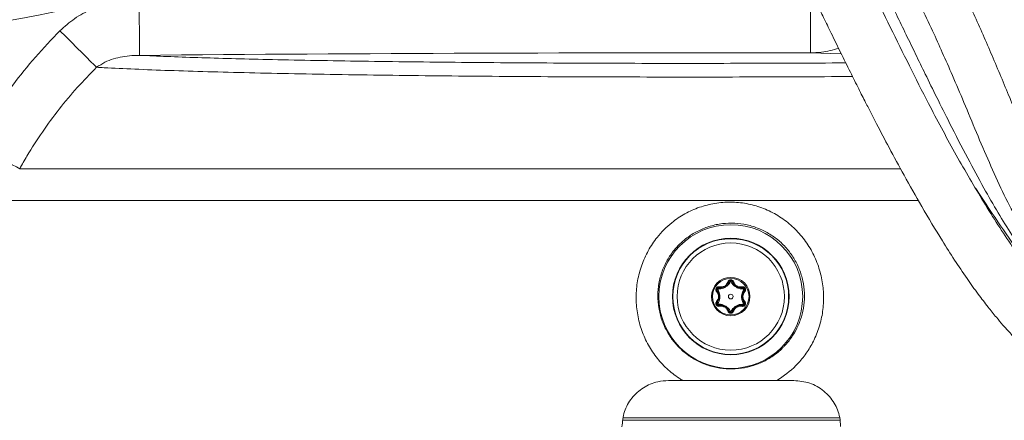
# Model space of a CAD drawing. Header units: millimetres. Extents: x 0 to 8410, y 0 to 5940.
# Tile 66 of 179: x 3609 to 3820, y 2916 to 3002. Entities that reach past the tile are written whole.
import ezdxf

# ---------------------------------------------------------------- set-up
doc = ezdxf.new("R2010")
doc.units = ezdxf.units.MM
doc.header["$LTSCALE"] = 10

msp = doc.modelspace()

# ---------------------------------------------------------------- linework, layer by layer
at = {"color": 8, "linetype": 'Continuous', "lineweight": 0}
for p, q in [((3784.72, 2994.45), (3778.09, 2994.64)), ((3608.61, 2969.78), (3797.45, 2969.78)), ((3801.26, 2962.99), (3606.26, 2962.99)), ((3815.24, 2962.99), (3815.05, 2962.99)), ((3758.39, 2944.25), (3758.4, 2944.31)), ((3760.72, 2945.59), (3760.67, 2945.62)), ((3761.34, 2945.59), (3761.39, 2945.62)), ((3763.67, 2944.25), (3763.66, 2944.31)), ((3758.08, 2943.72), (3758.04, 2943.68)), ((3763.97, 2943.72), (3764.02, 2943.68)), ((3758.08, 2941.03), (3758.04, 2941.06)), ((3758.39, 2940.49), (3758.4, 2940.43)), ((3763.67, 2940.49), (3763.66, 2940.43)), ((3763.97, 2941.03), (3764.02, 2941.06)), ((3760.72, 2939.15), (3760.67, 2939.12)), ((3761.34, 2939.15), (3761.39, 2939.12))]:
    msp.add_line(p, q, dxfattribs=at)
at = {"color": 7, "linetype": 'Continuous', "lineweight": 0}
for p, q in [((3750.76, 2924.37), (3747.69, 2924.37)), ((3774.55, 2924.37), (3770.92, 2924.37)), ((3737.94, 2915.87), (3784.48, 2915.87)), ((3738.03, 2916.37), (3784.43, 2916.37))]:
    msp.add_line(p, q, dxfattribs=at)
at = {"color": 8, "linetype": 'Continuous', "lineweight": 0, "flags": 128}
for points in [[(3634.31, 2994.11), (3634.31, 2994.41), (3634.3, 2995.14), (3634.29, 2996.28), (3634.27, 2997.77), (3634.26, 2999.57), (3634.24, 3001.61), (3634.22, 3003.82), (3634.2, 3006.11)], [(3778.09, 2994.64), (3778.09, 2994.87), (3778.09, 2995.44), (3778.09, 2996.32), (3778.1, 2997.49), (3778.1, 2998.91), (3778.1, 3000.55), (3778.11, 3002.36), (3778.11, 3004.29)], [(3625.1, 2991.55), (3624.54, 2992.11), (3623.82, 2992.83), (3622.96, 2993.69), (3621.97, 2994.67), (3620.88, 2995.76), (3619.71, 2996.93), (3618.49, 2998.15), (3617.24, 2999.4)], [(3608.61, 2969.78), (3607.89, 2970.17), (3606.99, 2970.66), (3605.93, 2971.24), (3604.72, 2971.9), (3603.39, 2972.62), (3601.98, 2973.39), (3600.5, 2974.19), (3598.99, 2975.01)], [(3758.22, 2944.03), (3758.23, 2944.08), (3758.25, 2944.12), (3758.27, 2944.16), (3758.29, 2944.19), (3758.32, 2944.22), (3758.34, 2944.24), (3758.37, 2944.25), (3758.39, 2944.25)], [(3761, 2945.63), (3760.95, 2945.64), (3760.9, 2945.65), (3760.86, 2945.65), (3760.82, 2945.65), (3760.78, 2945.64), (3760.76, 2945.63), (3760.73, 2945.62), (3760.72, 2945.59)], [(3761.06, 2945.63), (3761.11, 2945.64), (3761.15, 2945.65), (3761.2, 2945.65), (3761.24, 2945.65), (3761.27, 2945.64), (3761.3, 2945.63), (3761.32, 2945.62), (3761.34, 2945.59)], [(3763.84, 2944.03), (3763.82, 2944.08), (3763.81, 2944.12), (3763.79, 2944.16), (3763.76, 2944.19), (3763.74, 2944.22), (3763.72, 2944.24), (3763.69, 2944.25), (3763.67, 2944.25)], [(3758.19, 2943.98), (3758.15, 2943.94), (3758.12, 2943.9), (3758.1, 2943.87), (3758.08, 2943.83), (3758.07, 2943.8), (3758.07, 2943.77), (3758.07, 2943.74), (3758.08, 2943.72)], [(3763.87, 2943.98), (3763.9, 2943.94), (3763.93, 2943.9), (3763.96, 2943.87), (3763.97, 2943.83), (3763.99, 2943.8), (3763.99, 2943.77), (3763.98, 2943.74), (3763.97, 2943.72)], [(3758.08, 2941.03), (3758.07, 2941), (3758.07, 2940.98), (3758.07, 2940.95), (3758.08, 2940.91), (3758.1, 2940.88), (3758.12, 2940.84), (3758.15, 2940.8), (3758.19, 2940.77)], [(3758.39, 2940.49), (3758.37, 2940.49), (3758.34, 2940.5), (3758.32, 2940.52), (3758.29, 2940.55), (3758.27, 2940.58), (3758.25, 2940.62), (3758.23, 2940.67), (3758.22, 2940.71)], [(3763.67, 2940.49), (3763.69, 2940.49), (3763.72, 2940.5), (3763.74, 2940.52), (3763.76, 2940.55), (3763.79, 2940.58), (3763.81, 2940.62), (3763.82, 2940.67), (3763.84, 2940.71)], [(3763.97, 2941.03), (3763.98, 2941), (3763.99, 2940.98), (3763.99, 2940.95), (3763.97, 2940.91), (3763.96, 2940.88), (3763.93, 2940.84), (3763.9, 2940.8), (3763.87, 2940.77)], [(3760.72, 2939.15), (3760.73, 2939.13), (3760.76, 2939.11), (3760.78, 2939.1), (3760.82, 2939.09), (3760.86, 2939.09), (3760.9, 2939.09), (3760.95, 2939.1), (3761, 2939.11)], [(3761.34, 2939.15), (3761.32, 2939.13), (3761.3, 2939.11), (3761.27, 2939.1), (3761.24, 2939.09), (3761.2, 2939.09), (3761.15, 2939.09), (3761.11, 2939.1), (3761.06, 2939.11)]]:
    msp.add_lwpolyline(points, dxfattribs=at)
at = {"color": 7, "linetype": 'Continuous', "lineweight": 0}
for radius in [15.42, 12.5, 11.5]:
    msp.add_circle((3761.03, 2942.37), radius, dxfattribs=at)
at = {"color": 8, "linetype": 'Continuous', "lineweight": 0}
for radius in [12.41, 4.12, 3.91, 0.5]:
    msp.add_circle((3761.03, 2942.37), radius, dxfattribs=at)
for centre, radius, start, end in [((3577.03, 3177.87), 178.74, 258.5659, 301.9542), ((3752.03, -9643.63), 12638.29, 89.881848, 90.533694), ((3758.39, 2944.53), 0.217, 271.7175, 344.2993), ((3760.48, 2945.73), 0.217, 255.7035, 328.2704), ((3761.58, 2945.73), 0.217, 211.7295, 284.2966), ((3763.66, 2944.53), 0.217, 195.7005, 268.2828), ((3757.84, 2943.58), 0.217, 315.6973, 28.2795), ((3764.21, 2943.58), 0.217, 151.7207, 224.3025), ((3757.84, 2941.17), 0.217, 331.7261, 44.2952), ((3758.39, 2940.22), 0.217, 15.7007, 88.2825), ((3763.66, 2940.22), 0.217, 91.7172, 164.2995), ((3764.21, 2941.17), 0.217, 135.7049, 208.2737), ((3760.48, 2939.01), 0.217, 31.7105, 104.3156), ((3761.58, 2939.01), 0.217, 75.6843, 148.2896)]:
    msp.add_arc(centre, radius, start, end, dxfattribs=at)
at = {"color": 7, "linetype": 'Continuous', "lineweight": 0}
for points, knots in [([(3755.07, 3109.06), (3754.98, 3108.73), (3754.7, 3107.72), (3754.52, 3105.92), (3754.45, 3103.63), (3754.57, 3101.33), (3754.84, 3098.96), (3755.24, 3096.4), (3755.9, 3093.28), (3756.95, 3089.54), (3758.56, 3085.12), (3760.59, 3080.17), (3762.79, 3075.1), (3764.91, 3070.46), (3766.8, 3066.54), (3768.38, 3063.36), (3769.73, 3060.67), (3771.21, 3057.76), (3773.09, 3054.09), (3775.47, 3049.53), (3778.17, 3044.59), (3781.09, 3039.61), (3784.18, 3034.78), (3787.41, 3029.87), (3790.55, 3025.01), (3793.43, 3020.25), (3796.11, 3015.55), (3798.87, 3010.43), (3801.64, 3004.97), (3804.17, 2999.64), (3806.43, 2994.64), (3808.67, 2989.53), (3811.1, 2983.8), (3813.7, 2977.55), (3816.41, 2971.14), (3819.22, 2964.91), (3822.19, 2959.1), (3825.22, 2953.92), (3827.98, 2949.77), (3830.48, 2946.39), (3832.95, 2943.36), (3835.84, 2940.2), (3839.24, 2936.94), (3843.45, 2933.44), (3848.51, 2929.92), (3853.82, 2927.18), (3858.75, 2925.53), (3862.76, 2924.7), (3866.18, 2924.31), (3868.88, 2924.16), (3871.25, 2924.13), (3873.74, 2924.17), (3876.66, 2924.32), (3879.78, 2924.55), (3883.79, 2924.89), (3888.61, 2925.3), (3894.26, 2925.82), (3899.8, 2926.37), (3905.17, 2926.94), (3910.21, 2927.56), (3914.6, 2928.19), (3918.22, 2928.8), (3921.32, 2929.36), (3924.13, 2929.88), (3926.82, 2930.39), (3929.33, 2930.89), (3931.17, 2931.3), (3932.41, 2931.61), (3933.22, 2931.8), (3933.89, 2931.93), (3934.47, 2932.02), (3935.03, 2932.08), (3935.65, 2932.11), (3936.36, 2932.13), (3937.17, 2932.14), (3938.03, 2932.14), (3938.87, 2932.15), (3939.51, 2932.19), (3939.85, 2932.24), (3939.88, 2932.31), (3939.89, 2932.34)], [0, 0, 0, 0, 0.005101, 0.015576, 0.026208, 0.03737, 0.046235, 0.056469, 0.068085, 0.081045, 0.095288, 0.110614, 0.125414, 0.13801, 0.14852, 0.157005, 0.163492, 0.170006, 0.180166, 0.192604, 0.206267, 0.219872, 0.233434, 0.246897, 0.261654, 0.274683, 0.286725, 0.300544, 0.316359, 0.33067, 0.342816, 0.355698, 0.370626, 0.387372, 0.40422, 0.420606, 0.436565, 0.451364, 0.464123, 0.472959, 0.482318, 0.492993, 0.504892, 0.5177, 0.53463, 0.552429, 0.564763, 0.576175, 0.585601, 0.593089, 0.598827, 0.605781, 0.615002, 0.624948, 0.634439, 0.653001, 0.672489, 0.693659, 0.715905, 0.737888, 0.758779, 0.777775, 0.794906, 0.812425, 0.831328, 0.851772, 0.873544, 0.884697, 0.894588, 0.903131, 0.910247, 0.916733, 0.92451, 0.933148, 0.943125, 0.954523, 0.967443, 0.981376, 0.993258, 1, 1, 1, 1]), ([(3933.11, 2931.6), (3934.07, 2931.62), (3936.35, 2931.67), (3938.75, 2931.75), (3940.63, 2931.83), (3941.81, 2931.9), (3942.76, 2931.99), (3943.57, 2932.12), (3944.27, 2932.33), (3944.9, 2932.63), (3945.4, 2932.98), (3945.77, 2933.32), (3945.97, 2933.54), (3946.12, 2933.73), (3946.34, 2934.02), (3946.76, 2934.72), (3947.1, 2935.83), (3947.13, 2936.94), (3947, 2937.73), (3946.79, 2938.41), (3946.44, 2939.12), (3945.92, 2939.8), (3945.19, 2940.46), (3944.32, 2940.93), (3943.42, 2941.21), (3942.61, 2941.35), (3941.6, 2941.47), (3940.49, 2941.55), (3938.72, 2941.63), (3936.13, 2941.64), (3933.71, 2941.51), (3932.15, 2941.27), (3930.95, 2941.02), (3929.67, 2940.7), (3928.08, 2940.35), (3926.15, 2939.95), (3923.99, 2939.53), (3921.59, 2939.07), (3918.95, 2938.57), (3916.22, 2938.08), (3913.44, 2937.63), (3910.77, 2937.22), (3908.16, 2936.86), (3905.46, 2936.52), (3902.73, 2936.2), (3899.79, 2935.88), (3897.1, 2935.62), (3894.65, 2935.39), (3892.41, 2935.18), (3889.97, 2934.94), (3887.52, 2934.7), (3885.3, 2934.46), (3883.53, 2934.27), (3882.12, 2934.1), (3880.46, 2933.91), (3878.11, 2933.64), (3874.84, 2933.34), (3870.98, 2933.19), (3866.65, 2933.42), (3862.15, 2934.25), (3857.56, 2935.92), (3853.2, 2938.26), (3849.19, 2941.03), (3845.83, 2943.79), (3843.21, 2946.27), (3841.26, 2948.33), (3839.6, 2950.23), (3837.84, 2952.41), (3835.72, 2955.29), (3833.42, 2958.78), (3831.14, 2962.6), (3828.12, 2968.2), (3824.68, 2975.7), (3820.86, 2984.96), (3817.07, 2994.07), (3813.16, 3002.99), (3808.98, 3011.71), (3804.25, 3020.62), (3798.92, 3029.59), (3793.03, 3038.42), (3787.6, 3047.09), (3783.68, 3054.34), (3780.9, 3059.69), (3779.15, 3063.1), (3777.52, 3066.3), (3775.99, 3069.37), (3774.41, 3072.62), (3772.86, 3075.9), (3771.21, 3079.56), (3769.49, 3083.52), (3767.8, 3087.6), (3766.31, 3091.54), (3765.23, 3095.08), (3764.57, 3098.13), (3764.1, 3101.15), (3763.89, 3103.9), (3764.01, 3105.83), (3764.23, 3106.97), (3764.43, 3107.57), (3764.62, 3107.96), (3764.75, 3108.17), (3764.88, 3108.35), (3764.96, 3108.46), (3764.95, 3108.47), (3764.94, 3108.47)], [0, 0, 0, 0, 0.016048, 0.038235, 0.050948, 0.063383, 0.074472, 0.083772, 0.092335, 0.098906, 0.103602, 0.105283, 0.106575, 0.106856, 0.1073, 0.109083, 0.112021, 0.114486, 0.115986, 0.117158, 0.119741, 0.122698, 0.12607, 0.132743, 0.140742, 0.149893, 0.159097, 0.168172, 0.17712, 0.197727, 0.217517, 0.228249, 0.238779, 0.25098, 0.265344, 0.277998, 0.291734, 0.306224, 0.319534, 0.334326, 0.346948, 0.357616, 0.36844, 0.377975, 0.387973, 0.39778, 0.407822, 0.414217, 0.421162, 0.428672, 0.436461, 0.442961, 0.447937, 0.451368, 0.454562, 0.461542, 0.470688, 0.480961, 0.492104, 0.504134, 0.514966, 0.526701, 0.53781, 0.547311, 0.555096, 0.561056, 0.565424, 0.57108, 0.578798, 0.587867, 0.597021, 0.606204, 0.626691, 0.646786, 0.666327, 0.685868, 0.70528, 0.724454, 0.746704, 0.768294, 0.788591, 0.807694, 0.817094, 0.824393, 0.830506, 0.838516, 0.845051, 0.852548, 0.86103, 0.870544, 0.881136, 0.892006, 0.90273, 0.913282, 0.923591, 0.93853, 0.952914, 0.959831, 0.966459, 0.972781, 0.978954, 0.986596, 0.995835, 1, 1, 1, 1]), ([(3936.06, 2907.98), (3936.77, 2908), (3938.91, 2908.04), (3941.89, 2908.16), (3945.19, 2908.38), (3947.85, 2908.75), (3949.23, 2909.2), (3949.83, 2909.56), (3950.14, 2909.8), (3950.41, 2910.05), (3950.65, 2910.3), (3950.81, 2910.47), (3951.15, 2910.87), (3951.61, 2911.55), (3951.99, 2912.43), (3952.23, 2913.25), (3952.34, 2914.2), (3952.31, 2915.21), (3952.01, 2916.52), (3951.37, 2917.78), (3950.37, 2918.91), (3949.67, 2919.42), (3948.87, 2919.9), (3948, 2920.25), (3947.07, 2920.57), (3945.94, 2920.91), (3944.53, 2921.27), (3942.97, 2921.47), (3941.54, 2921.45), (3940.16, 2921.26), (3938.9, 2920.99), (3937.61, 2920.67), (3936.23, 2920.29), (3934.62, 2919.86), (3932.72, 2919.42), (3930.37, 2918.92), (3927.47, 2918.38), (3924.07, 2917.8), (3920.41, 2917.23), (3916.74, 2916.72), (3913.15, 2916.31), (3909.65, 2915.99), (3906.11, 2915.76), (3902.35, 2915.59), (3898.17, 2915.51), (3893.51, 2915.55), (3888.26, 2915.75), (3883.26, 2916.18), (3878.98, 2916.75), (3875.83, 2917.29), (3873.03, 2917.86), (3870.2, 2918.52), (3866.99, 2919.41), (3863.61, 2920.51), (3860.34, 2921.74), (3857.44, 2922.97), (3854.85, 2924.17), (3852.66, 2925.27), (3850.65, 2926.34), (3848.51, 2927.54), (3845.91, 2929.09), (3842.8, 2931.09), (3839.37, 2933.55), (3836.04, 2936.26), (3833.19, 2938.88), (3831.01, 2941.09), (3829.43, 2942.81), (3827.94, 2944.51), (3826.14, 2946.68), (3823.71, 2949.82), (3820.89, 2953.79), (3817.88, 2958.37), (3813.83, 2964.91), (3808.95, 2973.34), (3803.83, 2982.92), (3799.29, 2991.9), (3795.23, 3000.16), (3791.15, 3008.49), (3787.1, 3016.84), (3783.22, 3025.07), (3779.68, 3032.86), (3776.49, 3039.86), (3773.64, 3045.92), (3771.43, 3050.54), (3769.78, 3054.04), (3768.42, 3056.96), (3766.86, 3060.39), (3765.03, 3064.51), (3763.33, 3068.49), (3761.91, 3072.09), (3760.8, 3075.21), (3759.81, 3078.18), (3758.84, 3081.17), (3758.06, 3083.94), (3757.44, 3086.43), (3757.01, 3088.21), (3756.7, 3089.47), (3756.49, 3090.32), (3756.3, 3091.08), (3756.11, 3091.77), (3755.9, 3092.55), (3755.61, 3093.6), (3755.22, 3095.01), (3754.78, 3096.74), (3754.41, 3098.62), (3754.19, 3099.92), (3754.08, 3100.58)], [0, 0, 0, 0, 0.011317, 0.034136, 0.056251, 0.083006, 0.108895, 0.114881, 0.119557, 0.122939, 0.124171, 0.125118, 0.125845, 0.128292, 0.130088, 0.13212, 0.133748, 0.136013, 0.139427, 0.144045, 0.14696, 0.151496, 0.158019, 0.166511, 0.176866, 0.188021, 0.2025, 0.214535, 0.224381, 0.232338, 0.239809, 0.247181, 0.255755, 0.265145, 0.275885, 0.28786, 0.302828, 0.318941, 0.33415, 0.347979, 0.360555, 0.371982, 0.382635, 0.39381, 0.405645, 0.418177, 0.431603, 0.445987, 0.454902, 0.462337, 0.468327, 0.474587, 0.482061, 0.490749, 0.498212, 0.505119, 0.511436, 0.516803, 0.521182, 0.52638, 0.5331, 0.541377, 0.551299, 0.561424, 0.569937, 0.576719, 0.581649, 0.585005, 0.591379, 0.599837, 0.610514, 0.622479, 0.634697, 0.659227, 0.683976, 0.70273, 0.721753, 0.740829, 0.759799, 0.778542, 0.79619, 0.811721, 0.825188, 0.836744, 0.842828, 0.848752, 0.856481, 0.865988, 0.876956, 0.884487, 0.892646, 0.901618, 0.910561, 0.922027, 0.932591, 0.941881, 0.946457, 0.950562, 0.954192, 0.957347, 0.960473, 0.964974, 0.972041, 0.98069, 0.990321, 1, 1, 1, 1]), ([(3883.11, 2946.67), (3882.78, 2946.78), (3881.05, 2947.35), (3878.01, 2948.34), (3873.93, 2949.39), (3870.98, 2950.15), (3868.46, 2951.04), (3866.66, 2951.78), (3864.6, 2952.77), (3861.96, 2954.21), (3858.97, 2956.11), (3855.9, 2958.49), (3853.15, 2961.16), (3850.76, 2964), (3848.74, 2966.72), (3846.99, 2969.28), (3845.26, 2971.94), (3843.39, 2974.97), (3841.16, 2978.75), (3838.55, 2983.4), (3835.57, 2988.97), (3832.27, 2995.42), (3828.66, 3002.72), (3824.8, 3010.68), (3820.84, 3018.82), (3816.97, 3026.65), (3813.43, 3033.77), (3810.27, 3040.11), (3807.49, 3045.7), (3805.03, 3050.65), (3802.83, 3055.04), (3800.9, 3058.85), (3799.39, 3061.83), (3798.25, 3064.1), (3797.41, 3065.78), (3796.6, 3067.4), (3795.65, 3069.33), (3794.37, 3071.95), (3792.89, 3075.06), (3791.32, 3078.47), (3789.79, 3081.87), (3788.34, 3085.27), (3787.04, 3088.47), (3785.95, 3091.39), (3785.15, 3093.87), (3784.63, 3095.83), (3784.29, 3097.38), (3784.06, 3098.58), (3783.92, 3099.32), (3783.85, 3099.65), (3783.79, 3099.61), (3783.77, 3099.61)], [0, 0, 0, 0, 0.0082369, 0.0427526, 0.0740849, 0.1115694, 0.126435, 0.1414586, 0.1581611, 0.1762823, 0.1961396, 0.2152376, 0.2354544, 0.2530004, 0.2682536, 0.2825763, 0.2955522, 0.3112013, 0.330315, 0.353428, 0.3808249, 0.4125865, 0.4478802, 0.4869155, 0.5283114, 0.5670755, 0.6030817, 0.6354671, 0.6641804, 0.6891988, 0.7107534, 0.7292392, 0.7449932, 0.7541338, 0.7622905, 0.7694989, 0.7776185, 0.7903786, 0.8074953, 0.8228978, 0.8402925, 0.8581353, 0.8754711, 0.8924455, 0.9094121, 0.9268252, 0.9446889, 0.9628267, 0.9805689, 0.9962257, 1, 1, 1, 1]), ([(3742.47, 3098.01), (3742.64, 3097.05), (3742.98, 3095.23), (3743.48, 3092.87), (3744.01, 3091), (3744.41, 3089.53), (3744.77, 3088.23), (3745.1, 3086.93), (3745.48, 3085.37), (3745.96, 3083.43), (3746.57, 3080.98), (3747.37, 3078.06), (3748.44, 3074.7), (3749.62, 3071.17), (3750.91, 3067.53), (3752.45, 3063.67), (3754.17, 3059.65), (3755.93, 3055.68), (3757.57, 3052.09), (3758.91, 3049.21), (3760.02, 3046.85), (3761.13, 3044.49), (3762.5, 3041.61), (3764.18, 3038.06), (3766.1, 3034), (3768.14, 3029.59), (3770.12, 3025.26), (3772.04, 3021.05), (3773.87, 3017.08), (3775.6, 3013.35), (3777.13, 3010.11), (3778.43, 3007.4), (3779.65, 3004.84), (3781.01, 3002.04), (3782.68, 2998.6), (3784.6, 2994.69), (3786.57, 2990.7), (3788.36, 2987.12), (3789.83, 2984.2), (3791.11, 2981.69), (3792.78, 2978.46), (3795.11, 2974.01), (3798.32, 2968.11), (3802.09, 2961.44), (3805.7, 2955.38), (3808.96, 2950.22), (3811.53, 2946.41), (3813.94, 2943.04), (3816.05, 2940.28), (3817.82, 2938.08), (3819.27, 2936.38), (3820.65, 2934.82), (3822.29, 2933.04), (3824.5, 2930.77), (3827.35, 2928.07), (3830.77, 2925.15), (3834.47, 2922.36), (3838.06, 2919.95), (3841.22, 2918.05), (3843.87, 2916.57), (3846.12, 2915.39), (3848.34, 2914.28), (3850.88, 2913.09), (3853.81, 2911.81), (3857.69, 2910.23), (3862.5, 2908.49), (3868.28, 2906.73), (3873.99, 2905.43), (3878.91, 2904.64), (3882.87, 2904.19), (3885.98, 2903.94), (3888.83, 2903.78), (3891.64, 2903.69), (3894.77, 2903.63), (3898.24, 2903.63), (3902.04, 2903.7), (3906.02, 2903.84), (3910.23, 2904.1), (3914.68, 2904.5), (3919.31, 2905.06), (3924.04, 2905.75), (3927.99, 2906.39), (3931.1, 2906.93), (3933.36, 2907.37), (3935.21, 2907.77), (3936.69, 2908.13), (3937.9, 2908.44), (3939.17, 2908.78), (3940.62, 2909.18), (3942.19, 2909.55), (3943.47, 2909.7), (3944.23, 2909.54), (3944.54, 2909.27), (3944.51, 2909.18), (3944.5, 2909.15)], [0, 0, 0, 0, 0.015166, 0.028612, 0.037468, 0.045026, 0.052213, 0.059224, 0.067182, 0.077783, 0.089676, 0.102573, 0.11573, 0.127908, 0.139299, 0.15042, 0.161572, 0.172797, 0.182763, 0.190462, 0.195789, 0.201622, 0.209285, 0.218751, 0.229904, 0.241602, 0.253702, 0.264214, 0.274898, 0.285147, 0.293822, 0.300839, 0.306925, 0.314403, 0.323477, 0.334756, 0.346296, 0.356139, 0.364213, 0.370557, 0.376931, 0.391161, 0.408048, 0.427409, 0.449003, 0.461125, 0.47306, 0.483364, 0.492038, 0.499102, 0.504571, 0.508854, 0.514856, 0.522957, 0.533041, 0.544948, 0.557899, 0.569206, 0.578716, 0.586502, 0.592585, 0.598227, 0.6056, 0.614236, 0.6228, 0.637663, 0.653452, 0.669294, 0.683664, 0.693744, 0.702302, 0.710108, 0.718304, 0.726917, 0.738289, 0.750373, 0.763472, 0.778245, 0.794828, 0.81336, 0.834024, 0.857018, 0.871967, 0.885277, 0.896822, 0.90647, 0.9141, 0.921096, 0.932803, 0.946017, 0.960856, 0.977508, 0.993864, 1, 1, 1, 1]), ([(3757.02, 3089.52), (3757.18, 3088.68), (3757.5, 3087.05), (3758.26, 3084.22), (3759.13, 3081.36), (3760.13, 3078.5), (3761.29, 3075.42), (3762.62, 3072.15), (3764.08, 3068.76), (3765.59, 3065.38), (3767.09, 3062.13), (3768.56, 3059.02), (3770.05, 3055.92), (3771.85, 3052.23), (3774.34, 3047.18), (3777.39, 3041.11), (3780.8, 3034.4), (3783.93, 3028.22), (3786.66, 3022.79), (3789, 3018.1), (3791.33, 3013.41), (3793.84, 3008.33), (3796.31, 3003.31), (3798.6, 2998.6), (3800.66, 2994.35), (3802.84, 2989.86), (3805.27, 2984.91), (3808.28, 2978.87), (3811.62, 2972.37), (3815.08, 2965.96), (3818.24, 2960.47), (3821.21, 2955.67), (3824.12, 2951.34), (3826.92, 2947.54), (3829.78, 2944.04), (3832.9, 2940.62), (3836.58, 2937.07), (3840.78, 2933.61), (3845.41, 2930.41), (3850.26, 2927.68), (3854.95, 2925.55), (3859.19, 2923.96), (3863.15, 2922.69), (3867.42, 2921.53), (3872.12, 2920.45), (3876.62, 2919.62), (3880.54, 2919.01), (3884.04, 2918.57), (3887.63, 2918.2), (3892.25, 2917.85), (3897.78, 2917.59), (3903.8, 2917.52), (3909.32, 2917.66), (3914.23, 2917.92), (3918.31, 2918.23), (3921.65, 2918.53), (3924.44, 2918.82), (3927, 2919.1), (3929.44, 2919.38), (3931.71, 2919.63), (3933.46, 2919.8), (3934.43, 2919.87), (3934.94, 2919.93), (3935.03, 2920.09), (3935.07, 2920.17)], [0, 0, 0, 0, 0.0135621, 0.0263794, 0.0381028, 0.048801, 0.0586054, 0.0704669, 0.081162, 0.090771, 0.1019247, 0.110938, 0.1190889, 0.1300739, 0.1443083, 0.1647738, 0.1853332, 0.2055993, 0.2213172, 0.2350848, 0.2487195, 0.2644604, 0.2817352, 0.2949324, 0.3076334, 0.3207793, 0.3361509, 0.3532341, 0.376646, 0.3968759, 0.4139871, 0.429507, 0.4441247, 0.4578556, 0.4693975, 0.4826801, 0.4977087, 0.5138804, 0.5308471, 0.5484941, 0.5645894, 0.5784579, 0.5912972, 0.6048596, 0.6219742, 0.6391656, 0.6519532, 0.6642182, 0.6774887, 0.691793, 0.7169775, 0.7434284, 0.76973, 0.7960322, 0.8219178, 0.8429563, 0.8634778, 0.8838771, 0.905127, 0.9273131, 0.9505914, 0.9653759, 0.9821966, 1, 1, 1, 1]), ([(3813.6, 2965.45), (3814.75, 2963.69), (3817.48, 2959.56), (3821.86, 2953.15), (3826.43, 2947.1), (3830.68, 2942.31), (3834.32, 2938.74), (3837.74, 2935.82), (3840.93, 2933.34), (3843.7, 2931.29), (3846.13, 2929.5), (3848.05, 2928.08), (3849.25, 2927.21), (3849.74, 2926.86)], [0, 0, 0, 0, 0.1131655, 0.2666333, 0.4201193, 0.5266794, 0.62194, 0.7078667, 0.7863177, 0.8584183, 0.9111414, 0.9641012, 1, 1, 1, 1]), ([(3737.71, 2914.4), (3737.81, 2915.51), (3738.02, 2917.74), (3739.71, 2920.7), (3742.2, 2922.95), (3745.02, 2924.18), (3746.91, 2924.31), (3747.69, 2924.37)], [0, 0, 0, 0, 0.212444, 0.424925, 0.636849, 0.850126, 1, 1, 1, 1]), ([(3770.92, 2924.37), (3769.28, 2924.36), (3766, 2924.35), (3761.01, 2924.32), (3755.89, 2924.35), (3752.47, 2924.36), (3750.76, 2924.37)], [0, 0, 0, 0, 0.246632, 0.492835, 0.745772, 1, 1, 1, 1]), ([(3774.55, 2924.37), (3775.7, 2924.25), (3778.01, 2924.03), (3781.07, 2922.26), (3783.33, 2919.66), (3784.44, 2916.9), (3784.54, 2915.13), (3784.58, 2914.46)], [0, 0, 0, 0, 0.222039, 0.444237, 0.662007, 0.872592, 1, 1, 1, 1])]:
    msp.add_open_spline(points, degree=3, knots=knots, dxfattribs=at)
at = {"color": 8, "linetype": 'Continuous', "lineweight": 0}
for points, knots in [([(3617.24, 2999.4), (3618.26, 3000.3), (3620.32, 3002.14), (3623.87, 3004.03), (3627.53, 3005.3), (3630.95, 3005.97), (3633.19, 3006.06), (3634.2, 3006.11)], [0, 0, 0, 0, 0.217553, 0.443189, 0.638983, 0.839068, 1, 1, 1, 1]), ([(3598.99, 2975.01), (3600.24, 2977.2), (3602.74, 2981.58), (3607.11, 2987.82), (3611.9, 2993.82), (3615.46, 2997.54), (3617.24, 2999.4)], [0, 0, 0, 0, 0.247402, 0.494809, 0.747401, 1, 1, 1, 1]), ([(3784.16, 2995.61), (3782.94, 2995.28), (3780.94, 2994.75), (3778.89, 2994.67), (3778.09, 2994.64)], [0, 0, 0, 0, 0.610168, 1, 1, 1, 1]), ([(3634.31, 2994.11), (3633.74, 2994.11), (3631.87, 2994.08), (3629.34, 2993.62), (3626.82, 2992.69), (3625.68, 2991.93), (3625.1, 2991.55)], [0, 0, 0, 0, 0.177162, 0.589188, 0.791983, 1, 1, 1, 1]), ([(3634.31, 2994.11), (3636.23, 2994.03), (3640.09, 2993.86), (3646.71, 2993.63), (3653.88, 2993.42), (3661.92, 2993.22), (3670.87, 2993.04), (3680.73, 2992.87), (3691.09, 2992.73), (3701.87, 2992.62), (3713.02, 2992.53), (3724.45, 2992.46), (3736.08, 2992.41), (3747.8, 2992.39), (3759.54, 2992.4), (3771.21, 2992.42), (3779.97, 2992.46), (3784.71, 2992.49), (3785.69, 2992.5)], [0, 0, 0, 0, 0.0602339, 0.1206432, 0.1810534, 0.2412886, 0.3085853, 0.3761244, 0.4436647, 0.510963, 0.5782829, 0.6458434, 0.7134043, 0.7807249, 0.8478477, 0.9152086, 0.9825692, 1, 1, 1, 1]), ([(3625.1, 2991.55), (3623.7, 2990.12), (3620.9, 2987.25), (3617.02, 2982.6), (3613.42, 2977.7), (3610.64, 2973.39), (3609.12, 2970.7), (3608.61, 2969.78)], [0, 0, 0, 0, 0.21947, 0.438935, 0.66199, 0.885041, 1, 1, 1, 1]), ([(3787.14, 2989.57), (3786.12, 2989.57), (3781.17, 2989.53), (3772.04, 2989.5), (3759.87, 2989.46), (3747.62, 2989.46), (3735.4, 2989.48), (3723.27, 2989.53), (3711.34, 2989.6), (3699.72, 2989.7), (3688.48, 2989.83), (3677.68, 2989.98), (3667.4, 2990.16), (3657.75, 2990.37), (3648.8, 2990.6), (3640.59, 2990.86), (3633.16, 2991.15), (3628.16, 2991.38), (3625.64, 2991.52), (3625.1, 2991.55)], [0, 0, 0, 0, 0.016696, 0.081103, 0.14551, 0.209689, 0.274058, 0.338657, 0.403256, 0.467624, 0.531974, 0.596556, 0.661137, 0.725486, 0.789604, 0.853953, 0.918301, 0.982417, 1, 1, 1, 1]), ([(3750.76, 2924.37), (3750.49, 2924.53), (3749.27, 2925.28), (3747.25, 2926.88), (3744.94, 2929.4), (3743.09, 2932.29), (3741.73, 2935.46), (3740.91, 2938.83), (3740.65, 2942.29), (3740.97, 2945.75), (3741.85, 2949.1), (3743.27, 2952.25), (3745.37, 2955.4), (3748.04, 2958.1), (3751.17, 2960.2), (3754.29, 2961.61), (3757.6, 2962.45), (3761.01, 2962.73), (3764.4, 2962.4), (3767.71, 2961.5), (3770.81, 2960.03), (3773.63, 2958.06), (3776.08, 2955.62), (3778.1, 2952.81), (3779.6, 2949.71), (3780.58, 2946.41), (3781, 2943), (3780.88, 2939.59), (3780.19, 2936.25), (3779.03, 2933.19), (3777.47, 2930.46), (3776.06, 2928.67), (3774.01, 2926.49), (3772.35, 2925.35), (3770.92, 2924.37)], [0, 0, 0, 0, 0.008711, 0.040516, 0.072324, 0.104591, 0.13686, 0.169421, 0.201982, 0.234479, 0.266974, 0.299212, 0.331448, 0.373218, 0.405269, 0.437318, 0.469205, 0.501091, 0.533043, 0.564997, 0.597159, 0.629323, 0.661639, 0.693956, 0.726182, 0.75841, 0.790422, 0.822434, 0.854435, 0.886437, 0.914902, 0.943367, 0.951009, 1, 1, 1, 1]), ([(3772.58, 2931.79), (3773.09, 2932.38), (3774.09, 2933.55), (3775.31, 2935.64), (3776.23, 2937.97), (3776.77, 2940.52), (3776.88, 2943.13), (3776.55, 2945.74), (3775.78, 2948.26), (3774.6, 2950.64), (3773.02, 2952.79), (3771.1, 2954.65), (3768.89, 2956.15), (3766.46, 2957.26), (3763.88, 2957.95), (3761.22, 2958.2), (3758.56, 2957.99), (3755.97, 2957.34), (3753.53, 2956.26), (3751.09, 2954.66), (3748.99, 2952.6), (3747.35, 2950.19), (3746.24, 2947.79), (3745.56, 2945.23), (3745.32, 2942.59), (3745.53, 2939.95), (3746.17, 2937.38), (3747.24, 2934.96), (3748.69, 2932.77), (3750.49, 2930.85), (3752.57, 2929.25), (3754.89, 2928.03), (3757.4, 2927.2), (3760.02, 2926.8), (3762.69, 2926.84), (3765.32, 2927.33), (3767.83, 2928.25), (3770.14, 2929.59), (3771.68, 2930.86), (3772.44, 2931.64), (3772.58, 2931.79)], [0, 0, 0, 0, 0.023766, 0.04753, 0.074065, 0.100597, 0.127025, 0.153452, 0.180104, 0.206757, 0.233675, 0.260595, 0.287611, 0.314627, 0.341601, 0.368575, 0.395477, 0.422379, 0.449267, 0.476155, 0.510963, 0.537657, 0.56435, 0.591132, 0.617914, 0.644753, 0.671593, 0.698302, 0.725011, 0.751495, 0.777978, 0.804442, 0.830904, 0.857703, 0.884504, 0.911735, 0.938969, 0.966282, 0.993597, 1, 1, 1, 1]), ([(3758, 2943.43), (3757.95, 2943.5), (3757.87, 2943.62), (3757.83, 2943.84), (3757.86, 2944.03), (3757.93, 2944.19), (3758.05, 2944.32), (3758.19, 2944.42), (3758.39, 2944.49), (3758.53, 2944.47), (3758.6, 2944.47)], [0, 0, 0, 0, 0.190156, 0.312817, 0.415149, 0.517986, 0.609831, 0.703433, 0.837571, 1, 1, 1, 1]), ([(3758.4, 2944.31), (3758.34, 2944.31), (3758.25, 2944.32), (3758.13, 2944.25), (3758.06, 2944.2), (3758, 2944.13), (3757.97, 2944.06), (3757.95, 2943.97), (3757.95, 2943.86), (3757.98, 2943.76), (3758.02, 2943.7), (3758.04, 2943.68)], [0, 0, 0, 0, 0.255997, 0.343062, 0.430822, 0.493468, 0.556195, 0.618052, 0.717144, 0.877582, 1, 1, 1, 1]), ([(3758.08, 2943.72), (3758.06, 2943.75), (3758.02, 2943.81), (3758.01, 2943.92), (3758.03, 2944.04), (3758.08, 2944.13), (3758.17, 2944.21), (3758.27, 2944.25), (3758.35, 2944.25), (3758.39, 2944.25)], [0, 0, 0, 0, 0.142058, 0.284159, 0.426081, 0.567834, 0.709494, 0.851239, 1, 1, 1, 1]), ([(3761, 2945.63), (3760.87, 2945.4), (3760.65, 2944.98), (3760.09, 2944.5), (3759.51, 2944.18), (3758.86, 2944), (3758.45, 2944.02), (3758.22, 2944.03)], [0, 0, 0, 0, 0.24476, 0.430412, 0.616885, 0.788862, 1, 1, 1, 1]), ([(3758.39, 2944.25), (3758.6, 2944.23), (3758.97, 2944.21), (3759.49, 2944.35), (3759.91, 2944.57), (3760.3, 2944.89), (3760.57, 2945.24), (3760.68, 2945.51), (3760.72, 2945.59)], [0, 0, 0, 0, 0.23619, 0.401799, 0.540604, 0.679225, 0.892857, 1, 1, 1, 1]), ([(3760.67, 2945.62), (3760.58, 2945.44), (3760.44, 2945.14), (3760.08, 2944.77), (3759.71, 2944.52), (3759.27, 2944.34), (3758.82, 2944.27), (3758.53, 2944.3), (3758.4, 2944.31)], [0, 0, 0, 0, 0.22472, 0.386345, 0.521949, 0.657557, 0.844018, 1, 1, 1, 1]), ([(3758.6, 2944.47), (3758.76, 2944.45), (3759.01, 2944.42), (3759.39, 2944.49), (3759.68, 2944.61), (3759.94, 2944.79), (3760.21, 2945.07), (3760.35, 2945.32), (3760.42, 2945.49), (3760.43, 2945.52)], [0, 0, 0, 0, 0.236009, 0.371642, 0.481292, 0.591341, 0.727117, 0.955146, 1, 1, 1, 1]), ([(3760.43, 2945.52), (3760.47, 2945.6), (3760.53, 2945.73), (3760.7, 2945.87), (3760.88, 2945.94), (3761.06, 2945.96), (3761.22, 2945.93), (3761.39, 2945.85), (3761.54, 2945.71), (3761.6, 2945.59), (3761.63, 2945.52)], [0, 0, 0, 0, 0.190164, 0.312817, 0.415157, 0.517983, 0.609834, 0.703435, 0.837572, 1, 1, 1, 1]), ([(3761.39, 2945.62), (3761.36, 2945.67), (3761.32, 2945.75), (3761.21, 2945.83), (3761.12, 2945.86), (3761.04, 2945.87), (3760.96, 2945.86), (3760.87, 2945.84), (3760.78, 2945.78), (3760.71, 2945.7), (3760.68, 2945.64), (3760.67, 2945.62)], [0, 0, 0, 0, 0.255998, 0.343065, 0.430823, 0.493464, 0.556211, 0.618054, 0.71714, 0.877586, 1, 1, 1, 1]), ([(3760.72, 2945.59), (3760.74, 2945.63), (3760.77, 2945.69), (3760.86, 2945.77), (3760.97, 2945.8), (3761.08, 2945.8), (3761.19, 2945.77), (3761.28, 2945.7), (3761.32, 2945.63), (3761.34, 2945.59)], [0, 0, 0, 0, 0.142055, 0.284132, 0.426068, 0.56782, 0.709489, 0.851229, 1, 1, 1, 1]), ([(3761.06, 2945.63), (3761.06, 2945.64), (3761.05, 2945.64), (3761.04, 2945.65), (3761.03, 2945.65), (3761.02, 2945.65), (3761.01, 2945.65), (3761, 2945.64), (3761, 2945.64), (3761, 2945.63), (3761, 2945.63)], [0, 0, 0, 0, 0.150812, 0.302169, 0.441807, 0.570018, 0.694375, 0.822256, 0.959936, 1, 1, 1, 1]), ([(3763.84, 2944.03), (3763.57, 2944.02), (3763.1, 2944), (3762.41, 2944.25), (3761.84, 2944.6), (3761.35, 2945.06), (3761.16, 2945.43), (3761.06, 2945.63)], [0, 0, 0, 0, 0.244763, 0.430414, 0.616888, 0.788864, 1, 1, 1, 1]), ([(3761.34, 2945.59), (3761.43, 2945.4), (3761.59, 2945.08), (3761.98, 2944.69), (3762.37, 2944.44), (3762.85, 2944.26), (3763.29, 2944.21), (3763.57, 2944.24), (3763.67, 2944.25)], [0, 0, 0, 0, 0.2361938, 0.4018018, 0.5406035, 0.6792303, 0.8928597, 1, 1, 1, 1]), ([(3763.66, 2944.31), (3763.47, 2944.29), (3763.14, 2944.27), (3762.64, 2944.39), (3762.23, 2944.59), (3761.86, 2944.88), (3761.57, 2945.23), (3761.45, 2945.5), (3761.39, 2945.62)], [0, 0, 0, 0, 0.224723, 0.386347, 0.521948, 0.657559, 0.844017, 1, 1, 1, 1]), ([(3761.63, 2945.52), (3761.69, 2945.37), (3761.8, 2945.14), (3762.05, 2944.85), (3762.29, 2944.66), (3762.58, 2944.52), (3762.95, 2944.43), (3763.25, 2944.43), (3763.43, 2944.46), (3763.46, 2944.47)], [0, 0, 0, 0, 0.23601, 0.371645, 0.481297, 0.591342, 0.727117, 0.955148, 1, 1, 1, 1]), ([(3763.46, 2944.47), (3763.54, 2944.47), (3763.69, 2944.48), (3763.9, 2944.4), (3764.05, 2944.29), (3764.15, 2944.14), (3764.21, 2943.98), (3764.22, 2943.8), (3764.18, 2943.6), (3764.1, 2943.49), (3764.06, 2943.43)], [0, 0, 0, 0, 0.190163, 0.312818, 0.415158, 0.517983, 0.609839, 0.703442, 0.837572, 1, 1, 1, 1]), ([(3764.02, 2943.68), (3764.06, 2943.73), (3764.1, 2943.8), (3764.11, 2943.94), (3764.1, 2944.03), (3764.06, 2944.11), (3764.02, 2944.18), (3763.95, 2944.24), (3763.86, 2944.29), (3763.75, 2944.32), (3763.69, 2944.31), (3763.66, 2944.31)], [0, 0, 0, 0, 0.256008, 0.343053, 0.430825, 0.493458, 0.556214, 0.618052, 0.717148, 0.877583, 1, 1, 1, 1]), ([(3763.67, 2944.25), (3763.7, 2944.25), (3763.78, 2944.25), (3763.89, 2944.21), (3763.97, 2944.14), (3764.03, 2944.04), (3764.05, 2943.93), (3764.04, 2943.81), (3763.99, 2943.75), (3763.97, 2943.72)], [0, 0, 0, 0, 0.14207, 0.284144, 0.42608, 0.56781, 0.70951, 0.851232, 1, 1, 1, 1]), ([(3758, 2941.32), (3758.1, 2941.45), (3758.25, 2941.65), (3758.37, 2942.01), (3758.41, 2942.32), (3758.39, 2942.64), (3758.28, 2943.01), (3758.13, 2943.26), (3758.02, 2943.4), (3758, 2943.43)], [0, 0, 0, 0, 0.236004, 0.371636, 0.481294, 0.591344, 0.727115, 0.955145, 1, 1, 1, 1]), ([(3758.04, 2943.68), (3758.14, 2943.52), (3758.33, 2943.25), (3758.47, 2942.75), (3758.51, 2942.3), (3758.44, 2941.83), (3758.28, 2941.41), (3758.11, 2941.17), (3758.04, 2941.06)], [0, 0, 0, 0, 0.224723, 0.386343, 0.521945, 0.657557, 0.844018, 1, 1, 1, 1]), ([(3758.08, 2941.03), (3758.2, 2941.2), (3758.41, 2941.51), (3758.54, 2942.03), (3758.56, 2942.5), (3758.48, 2943), (3758.31, 2943.41), (3758.14, 2943.64), (3758.08, 2943.72)], [0, 0, 0, 0, 0.236188, 0.4018, 0.540603, 0.67923, 0.892863, 1, 1, 1, 1]), ([(3758.22, 2944.03), (3758.22, 2944.03), (3758.21, 2944.03), (3758.2, 2944.02), (3758.19, 2944.02), (3758.18, 2944.01), (3758.18, 2944), (3758.18, 2943.99), (3758.19, 2943.98), (3758.19, 2943.98), (3758.19, 2943.98)], [0, 0, 0, 0, 0.150857, 0.302131, 0.441724, 0.569905, 0.694205, 0.822529, 0.959985, 1, 1, 1, 1]), ([(3758.19, 2943.98), (3758.33, 2943.75), (3758.58, 2943.35), (3758.72, 2942.63), (3758.7, 2941.96), (3758.54, 2941.31), (3758.31, 2940.96), (3758.19, 2940.77)], [0, 0, 0, 0, 0.244764, 0.430412, 0.616883, 0.788861, 1, 1, 1, 1]), ([(3763.87, 2940.77), (3763.73, 2940.99), (3763.48, 2941.39), (3763.34, 2942.12), (3763.36, 2942.78), (3763.52, 2943.43), (3763.74, 2943.78), (3763.87, 2943.98)], [0, 0, 0, 0, 0.244763, 0.430412, 0.616891, 0.788861, 1, 1, 1, 1]), ([(3763.97, 2943.72), (3763.85, 2943.54), (3763.65, 2943.24), (3763.51, 2942.71), (3763.49, 2942.24), (3763.58, 2941.74), (3763.75, 2941.34), (3763.92, 2941.1), (3763.97, 2941.03)], [0, 0, 0, 0, 0.236189, 0.4018, 0.540604, 0.67923, 0.892856, 1, 1, 1, 1]), ([(3764.02, 2941.06), (3763.91, 2941.22), (3763.73, 2941.5), (3763.58, 2941.99), (3763.55, 2942.44), (3763.62, 2942.91), (3763.78, 2943.33), (3763.94, 2943.57), (3764.02, 2943.68)], [0, 0, 0, 0, 0.224723, 0.386351, 0.521954, 0.657557, 0.844018, 1, 1, 1, 1]), ([(3764.06, 2943.43), (3763.96, 2943.3), (3763.81, 2943.09), (3763.69, 2942.73), (3763.64, 2942.42), (3763.66, 2942.11), (3763.77, 2941.73), (3763.92, 2941.48), (3764.04, 2941.34), (3764.06, 2941.32)], [0, 0, 0, 0, 0.236012, 0.371644, 0.48129, 0.59134, 0.727122, 0.955152, 1, 1, 1, 1]), ([(3763.87, 2943.98), (3763.87, 2943.98), (3763.87, 2943.98), (3763.88, 2944), (3763.87, 2944.01), (3763.87, 2944.02), (3763.86, 2944.02), (3763.85, 2944.03), (3763.84, 2944.03), (3763.84, 2944.03), (3763.84, 2944.03)], [0, 0, 0, 0, 0.1507998, 0.302288, 0.4418109, 0.5700213, 0.6944358, 0.8224156, 0.9600596, 1, 1, 1, 1]), ([(3758.6, 2940.28), (3758.51, 2940.27), (3758.37, 2940.26), (3758.16, 2940.34), (3758.01, 2940.45), (3757.91, 2940.6), (3757.85, 2940.76), (3757.84, 2940.94), (3757.88, 2941.14), (3757.96, 2941.26), (3758, 2941.32)], [0, 0, 0, 0, 0.190162, 0.31281, 0.415149, 0.517973, 0.609828, 0.703431, 0.837573, 1, 1, 1, 1]), ([(3758.04, 2941.06), (3758, 2941.01), (3757.96, 2940.94), (3757.95, 2940.8), (3757.96, 2940.71), (3758, 2940.63), (3758.04, 2940.56), (3758.1, 2940.5), (3758.2, 2940.45), (3758.3, 2940.42), (3758.37, 2940.43), (3758.4, 2940.43)], [0, 0, 0, 0, 0.255995, 0.343059, 0.430831, 0.493464, 0.55622, 0.618057, 0.717143, 0.877583, 1, 1, 1, 1]), ([(3758.39, 2940.49), (3758.35, 2940.49), (3758.28, 2940.49), (3758.17, 2940.53), (3758.09, 2940.6), (3758.03, 2940.7), (3758.01, 2940.81), (3758.02, 2940.93), (3758.06, 2940.99), (3758.08, 2941.03)], [0, 0, 0, 0, 0.142071, 0.284145, 0.426082, 0.567846, 0.709508, 0.851231, 1, 1, 1, 1]), ([(3758.19, 2940.77), (3758.19, 2940.76), (3758.18, 2940.76), (3758.18, 2940.75), (3758.18, 2940.73), (3758.19, 2940.73), (3758.2, 2940.72), (3758.21, 2940.71), (3758.21, 2940.71), (3758.22, 2940.71), (3758.22, 2940.71)], [0, 0, 0, 0, 0.150798, 0.301937, 0.441816, 0.570021, 0.694434, 0.822413, 0.960055, 1, 1, 1, 1]), ([(3758.22, 2940.71), (3758.48, 2940.72), (3758.95, 2940.74), (3759.65, 2940.5), (3760.22, 2940.15), (3760.7, 2939.68), (3760.89, 2939.31), (3761, 2939.11)], [0, 0, 0, 0, 0.244763, 0.430414, 0.616888, 0.788864, 1, 1, 1, 1]), ([(3760.72, 2939.15), (3760.63, 2939.34), (3760.47, 2939.67), (3760.08, 2940.05), (3759.68, 2940.3), (3759.21, 2940.48), (3758.77, 2940.53), (3758.49, 2940.5), (3758.39, 2940.49)], [0, 0, 0, 0, 0.2361931, 0.4018005, 0.5406066, 0.6792297, 0.8928593, 1, 1, 1, 1]), ([(3758.4, 2940.43), (3758.59, 2940.45), (3758.92, 2940.47), (3759.42, 2940.35), (3759.83, 2940.15), (3760.2, 2939.86), (3760.49, 2939.51), (3760.61, 2939.25), (3760.67, 2939.12)], [0, 0, 0, 0, 0.224722, 0.386349, 0.52195, 0.657559, 0.844018, 1, 1, 1, 1]), ([(3760.43, 2939.22), (3760.36, 2939.37), (3760.26, 2939.6), (3760.01, 2939.89), (3759.76, 2940.08), (3759.48, 2940.22), (3759.1, 2940.31), (3758.81, 2940.31), (3758.63, 2940.28), (3758.6, 2940.28)], [0, 0, 0, 0, 0.2360094, 0.3716439, 0.4812956, 0.5913461, 0.7271173, 0.9551486, 1, 1, 1, 1]), ([(3761.06, 2939.11), (3761.18, 2939.34), (3761.4, 2939.76), (3761.96, 2940.24), (3762.55, 2940.56), (3763.2, 2940.74), (3763.61, 2940.72), (3763.84, 2940.71)], [0, 0, 0, 0, 0.24476, 0.430412, 0.616888, 0.788862, 1, 1, 1, 1]), ([(3763.67, 2940.49), (3763.45, 2940.51), (3763.09, 2940.53), (3762.57, 2940.39), (3762.15, 2940.17), (3761.76, 2939.85), (3761.49, 2939.5), (3761.37, 2939.24), (3761.34, 2939.15)], [0, 0, 0, 0, 0.236189, 0.4018, 0.5406, 0.679226, 0.892858, 1, 1, 1, 1]), ([(3761.39, 2939.12), (3761.48, 2939.3), (3761.62, 2939.6), (3761.98, 2939.97), (3762.35, 2940.22), (3762.79, 2940.4), (3763.24, 2940.47), (3763.53, 2940.45), (3763.66, 2940.43)], [0, 0, 0, 0, 0.224727, 0.386352, 0.52195, 0.657558, 0.844018, 1, 1, 1, 1]), ([(3763.46, 2940.28), (3763.3, 2940.29), (3763.04, 2940.32), (3762.67, 2940.25), (3762.38, 2940.13), (3762.12, 2939.96), (3761.85, 2939.68), (3761.7, 2939.42), (3761.64, 2939.25), (3761.63, 2939.22)], [0, 0, 0, 0, 0.236009, 0.371642, 0.481292, 0.591341, 0.727117, 0.955146, 1, 1, 1, 1]), ([(3764.06, 2941.32), (3764.11, 2941.24), (3764.19, 2941.12), (3764.22, 2940.9), (3764.2, 2940.72), (3764.12, 2940.55), (3764.01, 2940.42), (3763.86, 2940.32), (3763.67, 2940.26), (3763.53, 2940.27), (3763.46, 2940.28)], [0, 0, 0, 0, 0.1901658, 0.3128113, 0.4151575, 0.5179784, 0.609835, 0.7034359, 0.8375729, 1, 1, 1, 1]), ([(3763.66, 2940.43), (3763.72, 2940.43), (3763.81, 2940.43), (3763.93, 2940.49), (3764, 2940.55), (3764.05, 2940.62), (3764.09, 2940.69), (3764.11, 2940.77), (3764.11, 2940.88), (3764.08, 2940.98), (3764.04, 2941.04), (3764.02, 2941.06)], [0, 0, 0, 0, 0.256001, 0.343058, 0.430818, 0.493464, 0.556214, 0.618049, 0.717142, 0.877581, 1, 1, 1, 1]), ([(3763.97, 2941.03), (3763.99, 2940.99), (3764.03, 2940.93), (3764.05, 2940.82), (3764.03, 2940.71), (3763.97, 2940.61), (3763.89, 2940.53), (3763.78, 2940.49), (3763.71, 2940.49), (3763.67, 2940.49)], [0, 0, 0, 0, 0.142058, 0.284159, 0.42608, 0.567833, 0.709494, 0.851239, 1, 1, 1, 1]), ([(3763.84, 2940.71), (3763.84, 2940.71), (3763.85, 2940.71), (3763.86, 2940.72), (3763.87, 2940.73), (3763.87, 2940.74), (3763.88, 2940.75), (3763.87, 2940.76), (3763.87, 2940.76), (3763.87, 2940.77), (3763.87, 2940.77)], [0, 0, 0, 0, 0.150861, 0.302139, 0.441736, 0.570244, 0.694547, 0.822523, 0.959987, 1, 1, 1, 1]), ([(3761.63, 2939.22), (3761.59, 2939.14), (3761.53, 2939.01), (3761.35, 2938.87), (3761.18, 2938.8), (3761, 2938.78), (3760.83, 2938.81), (3760.67, 2938.89), (3760.52, 2939.03), (3760.46, 2939.15), (3760.43, 2939.22)], [0, 0, 0, 0, 0.1901643, 0.3128085, 0.415155, 0.5179812, 0.6098331, 0.7034345, 0.8375717, 1, 1, 1, 1]), ([(3760.67, 2939.12), (3760.69, 2939.07), (3760.73, 2938.99), (3760.85, 2938.92), (3760.93, 2938.88), (3761.02, 2938.87), (3761.1, 2938.88), (3761.18, 2938.9), (3761.28, 2938.96), (3761.35, 2939.04), (3761.38, 2939.1), (3761.39, 2939.12)], [0, 0, 0, 0, 0.256, 0.343057, 0.430824, 0.493462, 0.556207, 0.618051, 0.717137, 0.877585, 1, 1, 1, 1]), ([(3761.34, 2939.15), (3761.32, 2939.11), (3761.28, 2939.05), (3761.19, 2938.98), (3761.09, 2938.94), (3760.97, 2938.94), (3760.87, 2938.97), (3760.78, 2939.04), (3760.74, 2939.11), (3760.72, 2939.15)], [0, 0, 0, 0, 0.142058, 0.284138, 0.426076, 0.567832, 0.709516, 0.851258, 1, 1, 1, 1]), ([(3761, 2939.11), (3761, 2939.11), (3761, 2939.1), (3761.01, 2939.09), (3761.02, 2939.09), (3761.03, 2939.09), (3761.04, 2939.09), (3761.05, 2939.1), (3761.06, 2939.1), (3761.06, 2939.11), (3761.06, 2939.11)], [0, 0, 0, 0, 0.150828, 0.302195, 0.441842, 0.570061, 0.694426, 0.822517, 0.959938, 1, 1, 1, 1])]:
    msp.add_open_spline(points, degree=3, knots=knots, dxfattribs=at)

doc.saveas('drawing.dxf')
